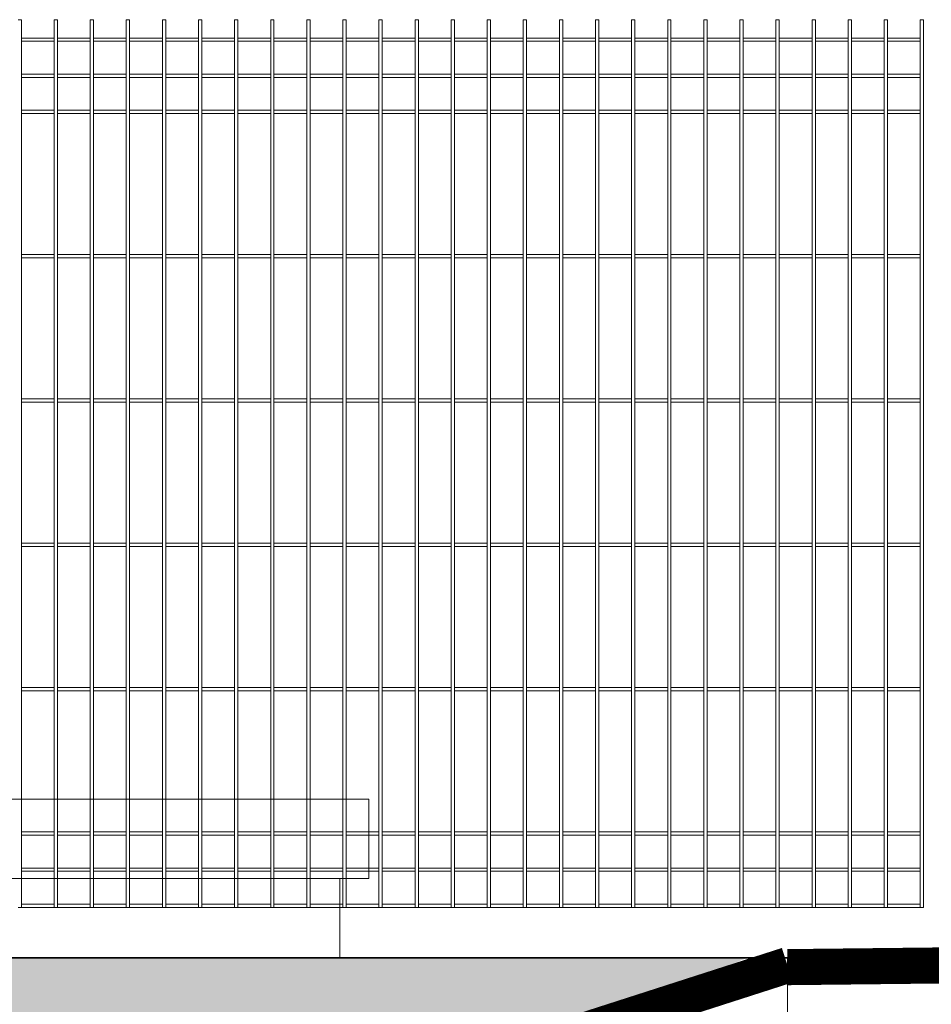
# Model space of a CAD drawing. Header units: millimetres. Extents: x 14041 to 23361, y -6349 to 12956.
# Tile 35 of 106: x 20318 to 20445, y 4782 to 4919. Entities that reach past the tile are written whole.
import ezdxf

# ---------------------------------------------------------------- set-up
doc = ezdxf.new("R2010")
doc.units = ezdxf.units.MM
doc.linetypes.add('KRESKOWA', pattern=[19.05, 12.7, -6.35])
for name, color, linetype, lineweight in [('A- teren', 7, 'Continuous', 35), ('A-ogrodzenie', 6, 'Continuous', 9), ('A-stolarka', 5, 'Continuous', 15), ('A-wypełnienie', 252, 'Continuous', 9), ('A-ściany projektowane', 5, 'Continuous', 35), ('E-obrys', 7, 'Continuous', 9)]:
    doc.layers.add(name, color=color, linetype=linetype, lineweight=lineweight)

msp = doc.modelspace()

# ---------------------------------------------------------------- hatches: boundary and pattern name
at = {"layer": 'A-wypełnienie', "lineweight": 15, "ltscale": 2, "transparency": 33554687}
h = msp.add_hatch(color=253, dxfattribs=at)
h.dxf.hatch_style = 1
h.paths.add_polyline_path([(19924.64, 4503.15), (19960.56, 4507.83), (20006.93, 4537.89), (20078.51, 4573.4), (20192.76, 4634.53), (20299.16, 4702.13), (20381.34, 4773.93), (20419.15, 4788.9), (19924.69, 4788.9), (19924.73, 4833.9), (19904.73, 4833.9), (19904.73, 4498.95)])

# ---------------------------------------------------------------- linework, layer by layer
at = {"layer": 'A- teren'}
msp.add_line((20466.73, 4787.9), (20424.73, 4787.9), dxfattribs=at)
at = {"layer": 'A-ogrodzenie', "color": 96, "true_color": 0x036808}
for p, q in [((20318.14, 4918.9), (20318.6, 4918.9)), ((20318.6, 4795.9), (20318.6, 4918.9)), ((20323.14, 4795.9), (20323.14, 4918.9)), ((20323.14, 4918.9), (20323.6, 4918.9)), ((20323.6, 4795.9), (20323.6, 4918.9)), ((20328.14, 4795.9), (20328.14, 4918.9)), ((20328.14, 4918.9), (20328.6, 4918.9)), ((20328.6, 4795.9), (20328.6, 4918.9)), ((20333.14, 4795.9), (20333.14, 4918.9)), ((20333.14, 4918.9), (20333.6, 4918.9)), ((20333.6, 4795.9), (20333.6, 4918.9)), ((20338.14, 4795.9), (20338.14, 4918.9)), ((20338.14, 4918.9), (20338.6, 4918.9)), ((20338.6, 4795.9), (20338.6, 4918.9)), ((20343.14, 4795.9), (20343.14, 4918.9)), ((20343.14, 4918.9), (20343.6, 4918.9)), ((20343.6, 4795.9), (20343.6, 4918.9)), ((20348.14, 4795.9), (20348.14, 4918.9)), ((20348.14, 4918.9), (20348.6, 4918.9)), ((20348.14, 4918.9), (20348.6, 4918.9)), ((20348.6, 4795.9), (20348.6, 4918.9)), ((20353.14, 4795.9), (20353.14, 4918.9)), ((20353.6, 4918.9), (20353.14, 4918.9)), ((20353.6, 4795.9), (20353.6, 4918.9)), ((20358.14, 4795.9), (20358.14, 4918.9)), ((20358.14, 4918.9), (20358.6, 4918.9)), ((20358.6, 4795.9), (20358.6, 4918.9)), ((20363.14, 4795.9), (20363.14, 4918.9)), ((20363.14, 4918.9), (20363.6, 4918.9)), ((20363.6, 4795.9), (20363.6, 4918.9)), ((20368.14, 4795.9), (20368.14, 4918.9)), ((20368.14, 4918.9), (20368.6, 4918.9)), ((20368.6, 4795.9), (20368.6, 4918.9)), ((20373.14, 4795.9), (20373.14, 4918.9)), ((20373.14, 4918.9), (20373.6, 4918.9)), ((20373.6, 4795.9), (20373.6, 4918.9)), ((20378.14, 4795.9), (20378.14, 4918.9)), ((20378.14, 4918.9), (20378.6, 4918.9)), ((20378.6, 4795.9), (20378.6, 4918.9)), ((20383.14, 4795.9), (20383.14, 4918.9)), ((20383.14, 4918.9), (20383.6, 4918.9)), ((20383.6, 4795.9), (20383.6, 4918.9)), ((20388.14, 4795.9), (20388.14, 4918.9)), ((20388.14, 4918.9), (20388.6, 4918.9)), ((20388.6, 4795.9), (20388.6, 4918.9)), ((20393.14, 4795.9), (20393.14, 4918.9)), ((20393.14, 4918.9), (20393.6, 4918.9)), ((20393.6, 4795.9), (20393.6, 4918.9)), ((20398.14, 4795.9), (20398.14, 4918.9)), ((20398.14, 4918.9), (20398.6, 4918.9)), ((20398.6, 4795.9), (20398.6, 4918.9)), ((20403.14, 4795.9), (20403.14, 4918.9)), ((20403.14, 4918.9), (20403.6, 4918.9)), ((20403.6, 4795.9), (20403.6, 4918.9)), ((20408.14, 4795.9), (20408.14, 4918.9)), ((20408.14, 4918.9), (20408.6, 4918.9)), ((20408.6, 4795.9), (20408.6, 4918.9)), ((20413.14, 4795.9), (20413.14, 4918.9)), ((20413.14, 4918.9), (20413.6, 4918.9)), ((20413.6, 4795.9), (20413.6, 4918.9)), ((20418.14, 4795.9), (20418.14, 4918.9)), ((20418.14, 4918.9), (20418.6, 4918.9)), ((20418.6, 4795.9), (20418.6, 4918.9)), ((20423.14, 4795.9), (20423.14, 4918.9)), ((20423.14, 4918.9), (20423.6, 4918.9)), ((20423.6, 4795.9), (20423.6, 4918.9)), ((20428.14, 4795.9), (20428.14, 4918.9)), ((20428.14, 4918.9), (20428.6, 4918.9)), ((20428.6, 4795.9), (20428.6, 4918.9)), ((20433.14, 4795.9), (20433.14, 4918.9)), ((20433.14, 4918.9), (20433.6, 4918.9)), ((20433.6, 4795.9), (20433.6, 4918.9)), ((20438.14, 4795.9), (20438.14, 4918.9)), ((20438.14, 4918.9), (20438.6, 4918.9)), ((20438.6, 4795.9), (20438.6, 4918.9)), ((20443.14, 4795.9), (20443.14, 4918.9)), ((20443.14, 4918.9), (20443.6, 4918.9)), ((20443.6, 4795.9), (20443.6, 4918.9)), ((20318.6, 4916.36), (20323.14, 4916.36)), ((20318.6, 4915.9), (20323.14, 4915.9)), ((20323.6, 4916.36), (20328.14, 4916.36)), ((20323.6, 4915.9), (20328.14, 4915.9)), ((20328.6, 4916.36), (20333.14, 4916.36)), ((20328.6, 4915.9), (20333.14, 4915.9)), ((20333.6, 4916.36), (20338.14, 4916.36)), ((20333.6, 4915.9), (20338.14, 4915.9)), ((20338.6, 4916.36), (20343.14, 4916.36)), ((20338.6, 4915.9), (20343.14, 4915.9)), ((20343.6, 4916.36), (20348.14, 4916.36)), ((20343.6, 4915.9), (20348.14, 4915.9)), ((20348.6, 4916.36), (20353.14, 4916.36)), ((20348.6, 4915.9), (20353.14, 4915.9)), ((20353.6, 4916.36), (20358.14, 4916.36)), ((20353.6, 4915.9), (20358.14, 4915.9)), ((20358.6, 4916.36), (20363.14, 4916.36)), ((20358.6, 4915.9), (20363.14, 4915.9)), ((20363.6, 4916.36), (20368.14, 4916.36)), ((20363.6, 4915.9), (20368.14, 4915.9)), ((20368.6, 4916.36), (20373.14, 4916.36)), ((20368.6, 4915.9), (20373.14, 4915.9)), ((20373.6, 4916.36), (20378.14, 4916.36)), ((20373.6, 4915.9), (20378.14, 4915.9)), ((20378.6, 4916.36), (20383.14, 4916.36)), ((20378.6, 4915.9), (20383.14, 4915.9)), ((20383.6, 4916.36), (20388.14, 4916.36)), ((20383.6, 4915.9), (20388.14, 4915.9)), ((20388.6, 4916.36), (20393.14, 4916.36)), ((20388.6, 4915.9), (20393.14, 4915.9)), ((20393.6, 4916.36), (20398.14, 4916.36)), ((20393.6, 4915.9), (20398.14, 4915.9)), ((20398.6, 4916.36), (20403.14, 4916.36)), ((20398.6, 4915.9), (20403.14, 4915.9)), ((20403.6, 4916.36), (20408.14, 4916.36)), ((20403.6, 4915.9), (20408.14, 4915.9)), ((20408.6, 4916.36), (20413.14, 4916.36)), ((20408.6, 4915.9), (20413.14, 4915.9)), ((20413.6, 4916.36), (20418.14, 4916.36)), ((20413.6, 4915.9), (20418.14, 4915.9)), ((20418.6, 4916.36), (20423.14, 4916.36)), ((20418.6, 4915.9), (20423.14, 4915.9)), ((20423.6, 4916.36), (20428.14, 4916.36)), ((20423.6, 4915.9), (20428.14, 4915.9)), ((20428.6, 4916.36), (20433.14, 4916.36)), ((20428.6, 4915.9), (20433.14, 4915.9)), ((20433.6, 4916.36), (20438.14, 4916.36)), ((20433.6, 4915.9), (20438.14, 4915.9)), ((20438.6, 4916.36), (20443.14, 4916.36)), ((20438.6, 4915.9), (20443.14, 4915.9)), ((20318.6, 4911.36), (20323.14, 4911.36)), ((20323.6, 4911.36), (20328.14, 4911.36)), ((20328.6, 4911.36), (20333.14, 4911.36)), ((20333.6, 4911.36), (20338.14, 4911.36)), ((20338.6, 4911.36), (20343.14, 4911.36)), ((20343.6, 4911.36), (20348.14, 4911.36)), ((20348.6, 4911.36), (20353.14, 4911.36)), ((20353.6, 4911.36), (20358.14, 4911.36)), ((20358.6, 4911.36), (20363.14, 4911.36)), ((20363.6, 4911.36), (20368.14, 4911.36)), ((20368.6, 4911.36), (20373.14, 4911.36)), ((20373.6, 4911.36), (20378.14, 4911.36)), ((20378.6, 4911.36), (20383.14, 4911.36)), ((20383.6, 4911.36), (20388.14, 4911.36)), ((20388.6, 4911.36), (20393.14, 4911.36)), ((20393.6, 4911.36), (20398.14, 4911.36)), ((20398.6, 4911.36), (20403.14, 4911.36)), ((20403.6, 4911.36), (20408.14, 4911.36)), ((20408.6, 4911.36), (20413.14, 4911.36)), ((20413.6, 4911.36), (20418.14, 4911.36)), ((20418.6, 4911.36), (20423.14, 4911.36)), ((20423.6, 4911.36), (20428.14, 4911.36)), ((20428.6, 4911.36), (20433.14, 4911.36)), ((20433.6, 4911.36), (20438.14, 4911.36)), ((20438.6, 4911.36), (20443.14, 4911.36)), ((20318.6, 4910.9), (20323.14, 4910.9)), ((20323.6, 4910.9), (20328.14, 4910.9)), ((20328.6, 4910.9), (20333.14, 4910.9)), ((20333.6, 4910.9), (20338.14, 4910.9)), ((20338.6, 4910.9), (20343.14, 4910.9)), ((20343.6, 4910.9), (20348.14, 4910.9)), ((20348.6, 4910.9), (20353.14, 4910.9)), ((20353.6, 4910.9), (20358.14, 4910.9)), ((20358.6, 4910.9), (20363.14, 4910.9)), ((20363.6, 4910.9), (20368.14, 4910.9)), ((20368.6, 4910.9), (20373.14, 4910.9)), ((20373.6, 4910.9), (20378.14, 4910.9)), ((20378.6, 4910.9), (20383.14, 4910.9)), ((20383.6, 4910.9), (20388.14, 4910.9)), ((20388.6, 4910.9), (20393.14, 4910.9)), ((20393.6, 4910.9), (20398.14, 4910.9)), ((20398.6, 4910.9), (20403.14, 4910.9)), ((20403.6, 4910.9), (20408.14, 4910.9)), ((20408.6, 4910.9), (20413.14, 4910.9)), ((20413.6, 4910.9), (20418.14, 4910.9)), ((20418.6, 4910.9), (20423.14, 4910.9)), ((20423.6, 4910.9), (20428.14, 4910.9)), ((20428.6, 4910.9), (20433.14, 4910.9)), ((20433.6, 4910.9), (20438.14, 4910.9)), ((20438.6, 4910.9), (20443.14, 4910.9)), ((20318.6, 4906.36), (20323.14, 4906.36)), ((20318.6, 4905.9), (20323.14, 4905.9)), ((20323.6, 4906.36), (20328.14, 4906.36)), ((20323.6, 4905.9), (20328.14, 4905.9)), ((20328.6, 4906.36), (20333.14, 4906.36)), ((20328.6, 4905.9), (20333.14, 4905.9)), ((20333.6, 4906.36), (20338.14, 4906.36)), ((20333.6, 4905.9), (20338.14, 4905.9)), ((20338.6, 4906.36), (20343.14, 4906.36)), ((20338.6, 4905.9), (20343.14, 4905.9)), ((20343.6, 4906.36), (20348.14, 4906.36)), ((20343.6, 4905.9), (20348.14, 4905.9)), ((20348.6, 4906.36), (20353.14, 4906.36)), ((20348.6, 4905.9), (20353.14, 4905.9)), ((20353.6, 4906.36), (20358.14, 4906.36)), ((20353.6, 4905.9), (20358.14, 4905.9)), ((20358.6, 4906.36), (20363.14, 4906.36)), ((20358.6, 4905.9), (20363.14, 4905.9)), ((20363.6, 4906.36), (20368.14, 4906.36)), ((20363.6, 4905.9), (20368.14, 4905.9)), ((20368.6, 4906.36), (20373.14, 4906.36)), ((20368.6, 4905.9), (20373.14, 4905.9)), ((20373.6, 4906.36), (20378.14, 4906.36)), ((20373.6, 4905.9), (20378.14, 4905.9)), ((20378.6, 4906.36), (20383.14, 4906.36)), ((20378.6, 4905.9), (20383.14, 4905.9)), ((20383.6, 4906.36), (20388.14, 4906.36)), ((20383.6, 4905.9), (20388.14, 4905.9)), ((20388.6, 4906.36), (20393.14, 4906.36)), ((20388.6, 4905.9), (20393.14, 4905.9)), ((20393.6, 4906.36), (20398.14, 4906.36)), ((20393.6, 4905.9), (20398.14, 4905.9)), ((20398.6, 4906.36), (20403.14, 4906.36)), ((20398.6, 4905.9), (20403.14, 4905.9)), ((20403.6, 4906.36), (20408.14, 4906.36)), ((20403.6, 4905.9), (20408.14, 4905.9)), ((20408.6, 4906.36), (20413.14, 4906.36)), ((20408.6, 4905.9), (20413.14, 4905.9)), ((20413.6, 4906.36), (20418.14, 4906.36)), ((20413.6, 4905.9), (20418.14, 4905.9)), ((20418.6, 4906.36), (20423.14, 4906.36)), ((20418.6, 4905.9), (20423.14, 4905.9)), ((20423.6, 4906.36), (20428.14, 4906.36)), ((20423.6, 4905.9), (20428.14, 4905.9)), ((20428.6, 4906.36), (20433.14, 4906.36)), ((20428.6, 4905.9), (20433.14, 4905.9)), ((20433.6, 4906.36), (20438.14, 4906.36)), ((20433.6, 4905.9), (20438.14, 4905.9)), ((20438.6, 4906.36), (20443.14, 4906.36)), ((20438.6, 4905.9), (20443.14, 4905.9)), ((20318.6, 4886.36), (20323.14, 4886.36)), ((20318.6, 4885.9), (20323.14, 4885.9)), ((20323.6, 4886.36), (20328.14, 4886.36)), ((20323.6, 4885.9), (20328.14, 4885.9)), ((20328.6, 4886.36), (20333.14, 4886.36)), ((20328.6, 4885.9), (20333.14, 4885.9)), ((20333.6, 4886.36), (20338.14, 4886.36)), ((20333.6, 4885.9), (20338.14, 4885.9)), ((20338.6, 4886.36), (20343.14, 4886.36)), ((20338.6, 4885.9), (20343.14, 4885.9)), ((20343.6, 4886.36), (20348.14, 4886.36)), ((20343.6, 4885.9), (20348.14, 4885.9)), ((20348.6, 4886.36), (20353.14, 4886.36)), ((20348.6, 4885.9), (20353.14, 4885.9)), ((20353.6, 4886.36), (20358.14, 4886.36)), ((20353.6, 4885.9), (20358.14, 4885.9)), ((20358.6, 4886.36), (20363.14, 4886.36)), ((20358.6, 4885.9), (20363.14, 4885.9)), ((20363.6, 4886.36), (20368.14, 4886.36)), ((20363.6, 4885.9), (20368.14, 4885.9)), ((20368.6, 4886.36), (20373.14, 4886.36)), ((20368.6, 4885.9), (20373.14, 4885.9)), ((20373.6, 4886.36), (20378.14, 4886.36)), ((20373.6, 4885.9), (20378.14, 4885.9)), ((20378.6, 4886.36), (20383.14, 4886.36)), ((20378.6, 4885.9), (20383.14, 4885.9)), ((20383.6, 4886.36), (20388.14, 4886.36)), ((20383.6, 4885.9), (20388.14, 4885.9)), ((20388.6, 4886.36), (20393.14, 4886.36)), ((20388.6, 4885.9), (20393.14, 4885.9)), ((20393.6, 4886.36), (20398.14, 4886.36)), ((20393.6, 4885.9), (20398.14, 4885.9)), ((20398.6, 4886.36), (20403.14, 4886.36)), ((20398.6, 4885.9), (20403.14, 4885.9)), ((20403.6, 4886.36), (20408.14, 4886.36)), ((20403.6, 4885.9), (20408.14, 4885.9)), ((20408.6, 4886.36), (20413.14, 4886.36)), ((20408.6, 4885.9), (20413.14, 4885.9)), ((20413.6, 4886.36), (20418.14, 4886.36)), ((20413.6, 4885.9), (20418.14, 4885.9)), ((20418.6, 4886.36), (20423.14, 4886.36)), ((20418.6, 4885.9), (20423.14, 4885.9)), ((20423.6, 4886.36), (20428.14, 4886.36)), ((20423.6, 4885.9), (20428.14, 4885.9)), ((20428.6, 4886.36), (20433.14, 4886.36)), ((20428.6, 4885.9), (20433.14, 4885.9)), ((20433.6, 4886.36), (20438.14, 4886.36)), ((20433.6, 4885.9), (20438.14, 4885.9)), ((20438.6, 4886.36), (20443.14, 4886.36)), ((20438.6, 4885.9), (20443.14, 4885.9)), ((20318.6, 4866.36), (20323.14, 4866.36)), ((20323.6, 4866.36), (20328.14, 4866.36)), ((20328.6, 4866.36), (20333.14, 4866.36)), ((20333.6, 4866.36), (20338.14, 4866.36)), ((20338.6, 4866.36), (20343.14, 4866.36)), ((20343.6, 4866.36), (20348.14, 4866.36)), ((20348.6, 4866.36), (20353.14, 4866.36)), ((20353.6, 4866.36), (20358.14, 4866.36)), ((20358.6, 4866.36), (20363.14, 4866.36)), ((20363.6, 4866.36), (20368.14, 4866.36)), ((20368.6, 4866.36), (20373.14, 4866.36)), ((20373.6, 4866.36), (20378.14, 4866.36)), ((20378.6, 4866.36), (20383.14, 4866.36)), ((20383.6, 4866.36), (20388.14, 4866.36)), ((20388.6, 4866.36), (20393.14, 4866.36)), ((20393.6, 4866.36), (20398.14, 4866.36)), ((20398.6, 4866.36), (20403.14, 4866.36)), ((20403.6, 4866.36), (20408.14, 4866.36)), ((20408.6, 4866.36), (20413.14, 4866.36)), ((20413.6, 4866.36), (20418.14, 4866.36)), ((20418.6, 4866.36), (20423.14, 4866.36)), ((20423.6, 4866.36), (20428.14, 4866.36)), ((20428.6, 4866.36), (20433.14, 4866.36)), ((20433.6, 4866.36), (20438.14, 4866.36)), ((20438.6, 4866.36), (20443.14, 4866.36)), ((20318.6, 4865.9), (20323.14, 4865.9)), ((20323.6, 4865.9), (20328.14, 4865.9)), ((20328.6, 4865.9), (20333.14, 4865.9)), ((20333.6, 4865.9), (20338.14, 4865.9)), ((20338.6, 4865.9), (20343.14, 4865.9)), ((20343.6, 4865.9), (20348.14, 4865.9)), ((20348.6, 4865.9), (20353.14, 4865.9)), ((20353.6, 4865.9), (20358.14, 4865.9)), ((20358.6, 4865.9), (20363.14, 4865.9)), ((20363.6, 4865.9), (20368.14, 4865.9)), ((20368.6, 4865.9), (20373.14, 4865.9)), ((20373.6, 4865.9), (20378.14, 4865.9)), ((20378.6, 4865.9), (20383.14, 4865.9)), ((20383.6, 4865.9), (20388.14, 4865.9)), ((20388.6, 4865.9), (20393.14, 4865.9)), ((20393.6, 4865.9), (20398.14, 4865.9)), ((20398.6, 4865.9), (20403.14, 4865.9)), ((20403.6, 4865.9), (20408.14, 4865.9)), ((20408.6, 4865.9), (20413.14, 4865.9)), ((20413.6, 4865.9), (20418.14, 4865.9)), ((20418.6, 4865.9), (20423.14, 4865.9)), ((20423.6, 4865.9), (20428.14, 4865.9)), ((20428.6, 4865.9), (20433.14, 4865.9)), ((20433.6, 4865.9), (20438.14, 4865.9)), ((20438.6, 4865.9), (20443.14, 4865.9)), ((20318.6, 4846.36), (20323.14, 4846.36)), ((20318.6, 4845.9), (20323.14, 4845.9)), ((20323.6, 4846.36), (20328.14, 4846.36)), ((20323.6, 4845.9), (20328.14, 4845.9)), ((20328.6, 4846.36), (20333.14, 4846.36)), ((20328.6, 4845.9), (20333.14, 4845.9)), ((20333.6, 4846.36), (20338.14, 4846.36)), ((20333.6, 4845.9), (20338.14, 4845.9)), ((20338.6, 4846.36), (20343.14, 4846.36)), ((20338.6, 4845.9), (20343.14, 4845.9)), ((20343.6, 4846.36), (20348.14, 4846.36)), ((20343.6, 4845.9), (20348.14, 4845.9)), ((20348.6, 4846.36), (20353.14, 4846.36)), ((20348.6, 4845.9), (20353.14, 4845.9)), ((20353.6, 4846.36), (20358.14, 4846.36)), ((20353.6, 4845.9), (20358.14, 4845.9)), ((20358.6, 4846.36), (20363.14, 4846.36)), ((20358.6, 4845.9), (20363.14, 4845.9)), ((20363.6, 4846.36), (20368.14, 4846.36)), ((20363.6, 4845.9), (20368.14, 4845.9)), ((20368.6, 4846.36), (20373.14, 4846.36)), ((20368.6, 4845.9), (20373.14, 4845.9)), ((20373.6, 4846.36), (20378.14, 4846.36)), ((20373.6, 4845.9), (20378.14, 4845.9)), ((20378.6, 4846.36), (20383.14, 4846.36)), ((20378.6, 4845.9), (20383.14, 4845.9)), ((20383.6, 4846.36), (20388.14, 4846.36)), ((20383.6, 4845.9), (20388.14, 4845.9)), ((20388.6, 4846.36), (20393.14, 4846.36)), ((20388.6, 4845.9), (20393.14, 4845.9)), ((20393.6, 4846.36), (20398.14, 4846.36)), ((20393.6, 4845.9), (20398.14, 4845.9)), ((20398.6, 4846.36), (20403.14, 4846.36)), ((20398.6, 4845.9), (20403.14, 4845.9)), ((20403.6, 4846.36), (20408.14, 4846.36)), ((20403.6, 4845.9), (20408.14, 4845.9)), ((20408.6, 4846.36), (20413.14, 4846.36)), ((20408.6, 4845.9), (20413.14, 4845.9)), ((20413.6, 4846.36), (20418.14, 4846.36)), ((20413.6, 4845.9), (20418.14, 4845.9)), ((20418.6, 4846.36), (20423.14, 4846.36)), ((20418.6, 4845.9), (20423.14, 4845.9)), ((20423.6, 4846.36), (20428.14, 4846.36)), ((20423.6, 4845.9), (20428.14, 4845.9)), ((20428.6, 4846.36), (20433.14, 4846.36)), ((20428.6, 4845.9), (20433.14, 4845.9)), ((20433.6, 4846.36), (20438.14, 4846.36)), ((20433.6, 4845.9), (20438.14, 4845.9)), ((20438.6, 4846.36), (20443.14, 4846.36)), ((20438.6, 4845.9), (20443.14, 4845.9)), ((20318.6, 4826.36), (20323.14, 4826.36)), ((20318.6, 4825.9), (20323.14, 4825.9)), ((20323.6, 4826.36), (20328.14, 4826.36)), ((20323.6, 4825.9), (20328.14, 4825.9)), ((20328.6, 4826.36), (20333.14, 4826.36)), ((20328.6, 4825.9), (20333.14, 4825.9)), ((20333.6, 4826.36), (20338.14, 4826.36)), ((20333.6, 4825.9), (20338.14, 4825.9)), ((20338.6, 4826.36), (20343.14, 4826.36)), ((20338.6, 4825.9), (20343.14, 4825.9)), ((20343.6, 4826.36), (20348.14, 4826.36)), ((20343.6, 4825.9), (20348.14, 4825.9)), ((20348.6, 4826.36), (20353.14, 4826.36)), ((20348.6, 4825.9), (20353.14, 4825.9)), ((20353.6, 4826.36), (20358.14, 4826.36)), ((20353.6, 4825.9), (20358.14, 4825.9)), ((20358.6, 4826.36), (20363.14, 4826.36)), ((20358.6, 4825.9), (20363.14, 4825.9)), ((20363.6, 4826.36), (20368.14, 4826.36)), ((20363.6, 4825.9), (20368.14, 4825.9)), ((20368.6, 4826.36), (20373.14, 4826.36)), ((20368.6, 4825.9), (20373.14, 4825.9)), ((20373.6, 4826.36), (20378.14, 4826.36)), ((20373.6, 4825.9), (20378.14, 4825.9)), ((20378.6, 4826.36), (20383.14, 4826.36)), ((20378.6, 4825.9), (20383.14, 4825.9)), ((20383.6, 4826.36), (20388.14, 4826.36)), ((20383.6, 4825.9), (20388.14, 4825.9)), ((20388.6, 4826.36), (20393.14, 4826.36)), ((20388.6, 4825.9), (20393.14, 4825.9)), ((20393.6, 4826.36), (20398.14, 4826.36)), ((20393.6, 4825.9), (20398.14, 4825.9)), ((20398.6, 4826.36), (20403.14, 4826.36)), ((20398.6, 4825.9), (20403.14, 4825.9)), ((20403.6, 4826.36), (20408.14, 4826.36)), ((20403.6, 4825.9), (20408.14, 4825.9)), ((20408.6, 4826.36), (20413.14, 4826.36)), ((20408.6, 4825.9), (20413.14, 4825.9)), ((20413.6, 4826.36), (20418.14, 4826.36)), ((20413.6, 4825.9), (20418.14, 4825.9)), ((20418.6, 4826.36), (20423.14, 4826.36)), ((20418.6, 4825.9), (20423.14, 4825.9)), ((20423.6, 4826.36), (20428.14, 4826.36)), ((20423.6, 4825.9), (20428.14, 4825.9)), ((20428.6, 4826.36), (20433.14, 4826.36)), ((20428.6, 4825.9), (20433.14, 4825.9)), ((20433.6, 4826.36), (20438.14, 4826.36)), ((20433.6, 4825.9), (20438.14, 4825.9)), ((20438.6, 4826.36), (20443.14, 4826.36)), ((20438.6, 4825.9), (20443.14, 4825.9)), ((20318.6, 4806.36), (20323.14, 4806.36)), ((20323.6, 4806.36), (20328.14, 4806.36)), ((20328.6, 4806.36), (20333.14, 4806.36)), ((20333.6, 4806.36), (20338.14, 4806.36)), ((20338.6, 4806.36), (20343.14, 4806.36)), ((20343.6, 4806.36), (20348.14, 4806.36)), ((20348.6, 4806.36), (20353.14, 4806.36)), ((20353.6, 4806.36), (20358.14, 4806.36)), ((20358.6, 4806.36), (20363.14, 4806.36)), ((20363.6, 4806.36), (20368.14, 4806.36)), ((20368.6, 4806.36), (20373.14, 4806.36)), ((20373.6, 4806.36), (20378.14, 4806.36)), ((20378.6, 4806.36), (20383.14, 4806.36)), ((20383.6, 4806.36), (20388.14, 4806.36)), ((20388.6, 4806.36), (20393.14, 4806.36)), ((20393.6, 4806.36), (20398.14, 4806.36)), ((20398.6, 4806.36), (20403.14, 4806.36)), ((20403.6, 4806.36), (20408.14, 4806.36)), ((20408.6, 4806.36), (20413.14, 4806.36)), ((20413.6, 4806.36), (20418.14, 4806.36)), ((20418.6, 4806.36), (20423.14, 4806.36)), ((20423.6, 4806.36), (20428.14, 4806.36)), ((20428.6, 4806.36), (20433.14, 4806.36)), ((20433.6, 4806.36), (20438.14, 4806.36)), ((20438.6, 4806.36), (20443.14, 4806.36)), ((20318.6, 4805.9), (20323.14, 4805.9)), ((20323.6, 4805.9), (20328.14, 4805.9)), ((20328.6, 4805.9), (20333.14, 4805.9)), ((20333.6, 4805.9), (20338.14, 4805.9)), ((20338.6, 4805.9), (20343.14, 4805.9)), ((20343.6, 4805.9), (20348.14, 4805.9)), ((20348.6, 4805.9), (20353.14, 4805.9)), ((20353.6, 4805.9), (20358.14, 4805.9)), ((20358.6, 4805.9), (20363.14, 4805.9)), ((20363.6, 4805.9), (20368.14, 4805.9)), ((20368.6, 4805.9), (20373.14, 4805.9)), ((20373.6, 4805.9), (20378.14, 4805.9)), ((20378.6, 4805.9), (20383.14, 4805.9)), ((20383.6, 4805.9), (20388.14, 4805.9)), ((20388.6, 4805.9), (20393.14, 4805.9)), ((20393.6, 4805.9), (20398.14, 4805.9)), ((20398.6, 4805.9), (20403.14, 4805.9)), ((20403.6, 4805.9), (20408.14, 4805.9)), ((20408.6, 4805.9), (20413.14, 4805.9)), ((20413.6, 4805.9), (20418.14, 4805.9)), ((20418.6, 4805.9), (20423.14, 4805.9)), ((20423.6, 4805.9), (20428.14, 4805.9)), ((20428.6, 4805.9), (20433.14, 4805.9)), ((20433.6, 4805.9), (20438.14, 4805.9)), ((20438.6, 4805.9), (20443.14, 4805.9)), ((20318.6, 4801.36), (20323.14, 4801.36)), ((20318.6, 4800.9), (20323.14, 4800.9)), ((20323.6, 4801.36), (20328.14, 4801.36)), ((20323.6, 4800.9), (20328.14, 4800.9)), ((20328.6, 4801.36), (20333.14, 4801.36)), ((20328.6, 4800.9), (20333.14, 4800.9)), ((20333.6, 4801.36), (20338.14, 4801.36)), ((20333.6, 4800.9), (20338.14, 4800.9)), ((20338.6, 4801.36), (20343.14, 4801.36)), ((20338.6, 4800.9), (20343.14, 4800.9)), ((20343.6, 4801.36), (20348.14, 4801.36)), ((20343.6, 4800.9), (20348.14, 4800.9)), ((20348.6, 4801.36), (20353.14, 4801.36)), ((20348.6, 4800.9), (20353.14, 4800.9)), ((20353.6, 4801.36), (20358.14, 4801.36)), ((20353.6, 4800.9), (20358.14, 4800.9)), ((20358.6, 4801.36), (20363.14, 4801.36)), ((20358.6, 4800.9), (20363.14, 4800.9)), ((20363.6, 4801.36), (20368.14, 4801.36)), ((20363.6, 4800.9), (20368.14, 4800.9)), ((20368.6, 4801.36), (20373.14, 4801.36)), ((20368.6, 4800.9), (20373.14, 4800.9)), ((20373.6, 4801.36), (20378.14, 4801.36)), ((20373.6, 4800.9), (20378.14, 4800.9)), ((20378.6, 4801.36), (20383.14, 4801.36)), ((20378.6, 4800.9), (20383.14, 4800.9)), ((20383.6, 4801.36), (20388.14, 4801.36)), ((20383.6, 4800.9), (20388.14, 4800.9)), ((20388.6, 4801.36), (20393.14, 4801.36)), ((20388.6, 4800.9), (20393.14, 4800.9)), ((20393.6, 4801.36), (20398.14, 4801.36)), ((20393.6, 4800.9), (20398.14, 4800.9)), ((20398.6, 4801.36), (20403.14, 4801.36)), ((20398.6, 4800.9), (20403.14, 4800.9)), ((20403.6, 4801.36), (20408.14, 4801.36)), ((20403.6, 4800.9), (20408.14, 4800.9)), ((20408.6, 4801.36), (20413.14, 4801.36)), ((20408.6, 4800.9), (20413.14, 4800.9)), ((20413.6, 4801.36), (20418.14, 4801.36)), ((20413.6, 4800.9), (20418.14, 4800.9)), ((20418.6, 4801.36), (20423.14, 4801.36)), ((20418.6, 4800.9), (20423.14, 4800.9)), ((20423.6, 4801.36), (20428.14, 4801.36)), ((20423.6, 4800.9), (20428.14, 4800.9)), ((20428.6, 4801.36), (20433.14, 4801.36)), ((20428.6, 4800.9), (20433.14, 4800.9)), ((20433.6, 4801.36), (20438.14, 4801.36)), ((20433.6, 4800.9), (20438.14, 4800.9)), ((20438.6, 4801.36), (20443.14, 4801.36)), ((20438.6, 4800.9), (20443.14, 4800.9)), ((20318.14, 4795.9), (20318.6, 4795.9)), ((20318.6, 4796.36), (20323.14, 4796.36)), ((20318.6, 4795.9), (20323.6, 4795.9)), ((20323.6, 4796.36), (20328.14, 4796.36)), ((20323.6, 4795.9), (20328.14, 4795.9)), ((20328.14, 4795.9), (20328.6, 4795.9)), ((20328.6, 4796.36), (20333.14, 4796.36)), ((20328.6, 4795.9), (20333.6, 4795.9)), ((20333.6, 4796.36), (20338.14, 4796.36)), ((20333.6, 4795.9), (20338.14, 4795.9)), ((20338.14, 4795.9), (20338.6, 4795.9)), ((20338.6, 4796.36), (20343.14, 4796.36)), ((20338.6, 4795.9), (20343.6, 4795.9)), ((20343.6, 4796.36), (20348.14, 4796.36)), ((20343.6, 4795.9), (20348.14, 4795.9)), ((20348.14, 4795.9), (20348.6, 4795.9)), ((20348.6, 4796.36), (20353.14, 4796.36)), ((20348.6, 4795.9), (20353.6, 4795.9)), ((20353.6, 4796.36), (20358.14, 4796.36)), ((20353.6, 4795.9), (20358.6, 4795.9)), ((20358.6, 4796.36), (20363.14, 4796.36)), ((20358.6, 4795.9), (20363.14, 4795.9)), ((20363.14, 4795.9), (20363.6, 4795.9)), ((20363.6, 4796.36), (20368.14, 4796.36)), ((20363.6, 4795.9), (20368.6, 4795.9)), ((20368.6, 4796.36), (20373.14, 4796.36)), ((20368.6, 4795.9), (20373.14, 4795.9)), ((20373.14, 4795.9), (20373.6, 4795.9)), ((20373.6, 4796.36), (20378.14, 4796.36)), ((20373.6, 4795.9), (20378.6, 4795.9)), ((20378.6, 4796.36), (20383.14, 4796.36)), ((20378.6, 4795.9), (20383.14, 4795.9)), ((20383.14, 4795.9), (20383.6, 4795.9)), ((20383.6, 4796.36), (20388.14, 4796.36)), ((20383.6, 4795.9), (20388.6, 4795.9)), ((20388.6, 4796.36), (20393.14, 4796.36)), ((20388.6, 4795.9), (20393.14, 4795.9)), ((20393.14, 4795.9), (20393.6, 4795.9)), ((20393.6, 4796.36), (20398.14, 4796.36)), ((20393.6, 4795.9), (20398.6, 4795.9)), ((20398.6, 4796.36), (20403.14, 4796.36)), ((20398.6, 4795.9), (20403.14, 4795.9)), ((20403.14, 4795.9), (20403.6, 4795.9)), ((20403.6, 4796.36), (20408.14, 4796.36)), ((20403.6, 4795.9), (20408.6, 4795.9)), ((20408.6, 4796.36), (20413.14, 4796.36)), ((20408.6, 4795.9), (20413.14, 4795.9)), ((20413.14, 4795.9), (20413.6, 4795.9)), ((20413.6, 4796.36), (20418.14, 4796.36)), ((20413.6, 4795.9), (20418.6, 4795.9)), ((20418.6, 4796.36), (20423.14, 4796.36)), ((20418.6, 4795.9), (20423.14, 4795.9)), ((20423.14, 4795.9), (20423.6, 4795.9)), ((20423.6, 4796.36), (20428.14, 4796.36)), ((20423.6, 4795.9), (20428.6, 4795.9)), ((20428.6, 4796.36), (20433.14, 4796.36)), ((20428.6, 4795.9), (20433.14, 4795.9)), ((20433.14, 4795.9), (20433.6, 4795.9)), ((20433.6, 4796.36), (20438.14, 4796.36)), ((20433.6, 4795.9), (20438.6, 4795.9)), ((20438.6, 4796.36), (20443.14, 4796.36)), ((20438.6, 4795.9), (20443.14, 4795.9)), ((20443.14, 4795.9), (20443.6, 4795.9))]:
    msp.add_line(p, q, dxfattribs=at)
at = {"layer": 'A-stolarka', "color": 7}
for p, q in [((20366.73, 4799.9), (20191.73, 4799.9)), ((20362.73, 4799.9), (20362.73, 4788.9)), ((20363.73, 4799.9), (20366.73, 4799.9))]:
    msp.add_line(p, q, dxfattribs=at)
msp.add_lwpolyline([(20191.73, 4810.9), (20366.73, 4810.9), (20366.73, 4799.9)], dxfattribs=at)
at = {"layer": 'A-ściany projektowane', "color": 7}
msp.add_line((20424.73, 4788.9), (19924.73, 4788.9), dxfattribs=at)
at = {"layer": 'E-obrys', "linetype": 'KRESKOWA', "ltscale": 2}
msp.add_line((20424.73, 4788.9), (20424.73, 4410.9), dxfattribs=at)
at = {"layer": 'E-obrys', "const_width": 5}
for points in [[(19903.16, 4496.33), (19960.01, 4507.47), (20014.25, 4542.64), (20077.7, 4572.94), (20127.53, 4601.6), (20192.76, 4634.53), (20252.07, 4670.16), (20299.16, 4702.13), (20381.34, 4773.93), (20424.73, 4787.9)], [(20424.73, 4787.62), (20474.73, 4788.18)]]:
    msp.add_lwpolyline(points, dxfattribs=at)

doc.saveas('drawing.dxf')
